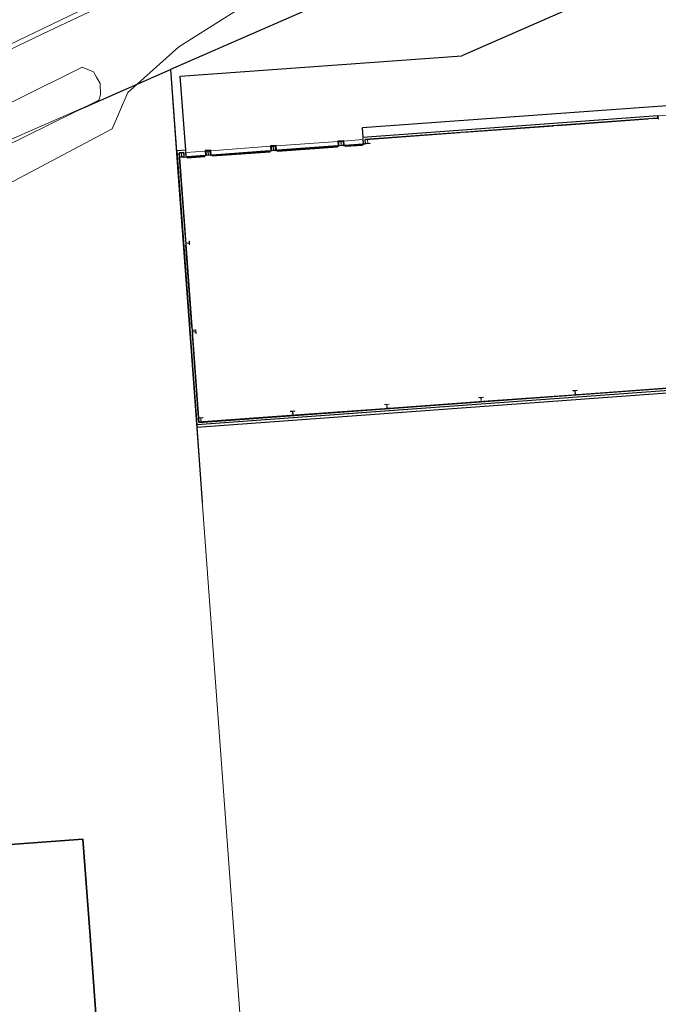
# Model space of a CAD drawing. Header units: metres. Extents: x 163628 to 167676, y 402708 to 405373.
# Tile 46 of 256: x 164447 to 164482, y 403354 to 403407. Entities that reach past the tile are written whole.
import ezdxf

# ---------------------------------------------------------------- set-up
doc = ezdxf.new("R2010")
doc.units = ezdxf.units.M
for name, color, linetype, lineweight in [('X-CA190022.004-UO-BGT_Ondergrond nieuwbouw Pater vd Elsenlaan_v1.0$0$A--L$8--_Hulplijnen', 1, 'Continuous', 18), ('X-CA190022.004-UO-BGT_Ondergrond nieuwbouw Pater vd Elsenlaan_v1.0$0$A--L21--_Buitenwanden', 3, 'Continuous', 18), ('X-CA190022.004-UO-BGT_Ondergrond nieuwbouw Pater vd Elsenlaan_v1.0$0$A--L22--_Binnenwanden', 2, 'Continuous', 18), ('X-CA190022.004-UO-BGT_Ondergrond nieuwbouw Pater vd Elsenlaan_v1.0$0$A--L23--_Vloeren', 4, 'Continuous', 25), ('X-CA190022.004-UO-BGT_Ondergrond nieuwbouw Pater vd Elsenlaan_v1.0$0$A--L28--_Hoofddraagkonstrukties', 3, 'Continuous', 35), ('X-CA190022.004-UO-BGT_Ondergrond nieuwbouw Pater vd Elsenlaan_v1.0$0$A--L31--_Buitenwandopeningen', 1, 'Continuous', 25), ('X-CA190022.004-UO-BGT_Ondergrond nieuwbouw Pater vd Elsenlaan_v1.0$0$GE_601_PNDgrondvlakpand_Vlak_MV_GEM', 34, 'Continuous', 0), ('X-CA190022.004-UO-BGT_Ondergrond$0$GE_401_OTDErf_Vlak_GEM', 253, 'Continuous', 9), ('X-CA190022.004-UO-BGT_Ondergrond$0$GE_421_OTDHalfverhard_gravel_Vlak_GEM', 253, 'Continuous', 9), ('X-CA190022.004-UO-BGT_Ondergrond$0$GE_504_WTDWaterloop_sloot_Vlak_GEM', 253, 'Continuous', 9), ('X-CA190022.004-UO-BGT_Ondergrond$0$GE_541_OWTOever_slootkant_Vlak_GEM', 253, 'Continuous', 9), ('X-CA190022.004-UO-BGT_Ondergrond$0$GE_601_PNDgrondvlakpand_Vlak_MV_GEM', 34, 'Continuous', 35), ('X-CA190022.004-UO-KAD_Percelen$0$B-WE-KG-GRENS_PERCEEL-GV', 150, 'Continuous', 9), ('X-XX-AL-REFERENTIE-G', 7, 'Continuous', 18)]:
    doc.layers.add(name, color=color, linetype=linetype, lineweight=lineweight)

# ---------------------------------------------------------------- blocks, each defined once
blk = doc.blocks.new('X-CA190022.004-UO-BGT_Ondergrond nieuwbouw Pater vd Elsenlaan_v1.0')
at = {"layer": 'X-CA190022.004-UO-BGT_Ondergrond nieuwbouw Pater vd Elsenlaan_v1.0$0$A--L28--_Hoofddraagkonstrukties'}
for points in [[(164464.537, 403400.452), (164464.776, 403400.47), (164464.775, 403400.487), (164464.66, 403400.479), (164464.645, 403400.684), (164464.76, 403400.692), (164464.758, 403400.709), (164464.519, 403400.692), (164464.52, 403400.675), (164464.635, 403400.683), (164464.65, 403400.478), (164464.535, 403400.469)], [(164466.212, 403400.575), (164466.211, 403400.592), (164466.096, 403400.583), (164466.081, 403400.789), (164466.196, 403400.797), (164466.195, 403400.814), (164465.955, 403400.796), (164465.957, 403400.78), (164466.071, 403400.788), (164466.086, 403400.582), (164465.972, 403400.574), (164465.973, 403400.557), (164466.194, 403400.573)], [(164455.919, 403399.825), (164456.159, 403399.842), (164456.158, 403399.859), (164456.043, 403399.851), (164456.028, 403400.056), (164456.143, 403400.064), (164456.141, 403400.081), (164455.902, 403400.064), (164455.903, 403400.047), (164456.018, 403400.055), (164456.033, 403399.85), (164455.918, 403399.841)], [(164457.356, 403399.929), (164457.595, 403399.947), (164457.594, 403399.964), (164457.479, 403399.955), (164457.464, 403400.161), (164457.579, 403400.169), (164457.578, 403400.186), (164457.338, 403400.169), (164457.339, 403400.152), (164457.454, 403400.16), (164457.469, 403399.954), (164457.354, 403399.946)], [(164461.126, 403400.204), (164461.124, 403400.221), (164461.01, 403400.212), (164460.995, 403400.418), (164461.109, 403400.426), (164461.108, 403400.443), (164460.869, 403400.426), (164460.87, 403400.409), (164460.985, 403400.417), (164461, 403400.212), (164460.885, 403400.203), (164460.886, 403400.186), (164461.107, 403400.203)], [(164456.265, 403395.077), (164456.28, 403395.078), (164456.273, 403395.173), (164456.443, 403395.186), (164456.45, 403395.091), (164456.465, 403395.092), (164456.45, 403395.291), (164456.435, 403395.29), (164456.442, 403395.195), (164456.273, 403395.182), (164456.266, 403395.278), (164456.251, 403395.277)], [(164456.799, 403390.504), (164456.784, 403390.503), (164456.791, 403390.407), (164456.622, 403390.395), (164456.615, 403390.49), (164456.6, 403390.489), (164456.614, 403390.29), (164456.629, 403390.291), (164456.622, 403390.386), (164456.792, 403390.398), (164456.799, 403390.303), (164456.814, 403390.304)], [(164477.41, 403386.993), (164477.429, 403386.994), (164477.428, 403387.011), (164477.313, 403387.003), (164477.298, 403387.208), (164477.413, 403387.216), (164477.411, 403387.233), (164477.172, 403387.216), (164477.173, 403387.199), (164477.288, 403387.207), (164477.303, 403387.002), (164477.188, 403386.993), (164477.189, 403386.976)], [(164472.324, 403386.622), (164472.342, 403386.623), (164472.341, 403386.64), (164472.226, 403386.632), (164472.211, 403386.837), (164472.326, 403386.846), (164472.325, 403386.863), (164472.086, 403386.845), (164472.087, 403386.828), (164472.201, 403386.837), (164472.216, 403386.631), (164472.102, 403386.623), (164472.103, 403386.606)], [(164467.237, 403386.251), (164467.256, 403386.253), (164467.255, 403386.27), (164467.14, 403386.261), (164467.125, 403386.467), (164467.24, 403386.475), (164467.238, 403386.492), (164466.999, 403386.474), (164467, 403386.458), (164467.115, 403386.466), (164467.13, 403386.26), (164467.015, 403386.252), (164467.016, 403386.235)], [(164457.184, 403385.519), (164457.203, 403385.52), (164457.201, 403385.537), (164457.087, 403385.529), (164457.072, 403385.734), (164457.186, 403385.742), (164457.185, 403385.759), (164456.946, 403385.742), (164456.947, 403385.725), (164457.062, 403385.733), (164457.077, 403385.528), (164456.962, 403385.519), (164456.963, 403385.502)], [(164462.151, 403385.881), (164462.169, 403385.882), (164462.168, 403385.899), (164462.053, 403385.89), (164462.038, 403386.096), (164462.153, 403386.104), (164462.152, 403386.121), (164461.913, 403386.104), (164461.914, 403386.087), (164462.028, 403386.095), (164462.043, 403385.89), (164461.929, 403385.881), (164461.93, 403385.864)]]:
    blk.add_hatch(color=252, dxfattribs=at).paths.add_polyline_path(points, flags=0)
at = {"layer": 'X-CA190022.004-UO-BGT_Ondergrond nieuwbouw Pater vd Elsenlaan_v1.0$0$A--L31--_Buitenwandopeningen'}
for points in [[(164481.823, 403401.923), (164481.813, 403402.072), (164481.763, 403402.069), (164481.774, 403401.919)], [(164465.756, 403400.501), (164465.754, 403400.531), (164464.908, 403400.47), (164464.911, 403400.44)], [(164456.381, 403399.818), (164457.227, 403399.88), (164457.225, 403399.91), (164456.379, 403399.848)]]:
    blk.add_hatch(color=252, dxfattribs=at).paths.add_polyline_path(points, flags=0)
at = {"layer": 'X-CA190022.004-UO-BGT_Ondergrond nieuwbouw Pater vd Elsenlaan_v1.0$0$A--L$8--_Hulplijnen', "color": 252, "lineweight": 13}
for centre in [(164464.866, 403400.476), (164456.336, 403399.855)]:
    blk.add_arc(centre, 0.94, 0.1749, 1.1178, dxfattribs=at)
at = {"layer": 'X-CA190022.004-UO-BGT_Ondergrond nieuwbouw Pater vd Elsenlaan_v1.0$0$A--L21--_Buitenwanden', "color": 252, "lineweight": 25}
for p, q in [((164481.761, 403402.067), (164465.829, 403400.906)), ((164481.769, 403401.951), (164465.953, 403400.798)), ((164476.368, 403401.555), (164481.235, 403401.91)), ((164481.434, 403401.925), (164481.771, 403401.949)), ((164481.769, 403401.949), (164481.761, 403402.067)), ((164481.771, 403401.949), (164481.763, 403402.069)), ((164466.195, 403400.814), (164471.042, 403401.167)), ((164471.281, 403401.185), (164476.128, 403401.538)), ((164464.487, 403400.718), (164464.786, 403400.739)), ((164464.509, 403400.452), (164464.489, 403400.72)), ((164464.489, 403400.692), (164464.491, 403400.692)), ((164464.517, 403400.694), (164464.76, 403400.711)), ((164464.534, 403400.454), (164464.517, 403400.694)), ((164464.535, 403400.469), (164464.52, 403400.675)), ((164464.758, 403400.739), (164464.758, 403400.737)), ((164464.76, 403400.711), (164464.778, 403400.472)), ((164464.76, 403400.692), (164464.775, 403400.487)), ((164464.784, 403400.741), (164464.804, 403400.474)), ((164465.829, 403400.906), (164465.833, 403400.848)), ((164465.831, 403400.848), (164465.833, 403400.848)), ((164465.836, 403400.788), (164465.838, 403400.788)), ((164465.855, 403400.551), (164465.838, 403400.788)), ((164465.853, 403400.548), (164465.973, 403400.557)), ((164465.855, 403400.551), (164465.973, 403400.559)), ((164465.971, 403400.559), (164465.953, 403400.798)), ((164465.972, 403400.574), (164465.957, 403400.78)), ((164456.25, 403400.208), (164455.774, 403400.173)), ((164455.776, 403400.175), (164456.854, 403385.374)), ((164455.891, 403400.181), (164455.891, 403400.183)), ((164456.143, 403400.083), (164455.9, 403400.066)), ((164455.9, 403400.066), (164456.961, 403385.5)), ((164455.918, 403399.841), (164455.903, 403400.047)), ((164456.161, 403399.844), (164456.143, 403400.083)), ((164456.143, 403400.064), (164456.158, 403399.859)), ((164456.255, 403400.15), (164456.25, 403400.208)), ((164456.255, 403400.15), (164456.257, 403400.15)), ((164456.261, 403400.09), (164456.259, 403400.09)), ((164456.276, 403399.853), (164456.259, 403400.09)), ((164457.605, 403400.216), (164457.306, 403400.194)), ((164457.308, 403400.196), (164457.328, 403399.929)), ((164457.334, 403400.196), (164457.334, 403400.198)), ((164457.579, 403400.188), (164457.336, 403400.17)), ((164457.336, 403400.17), (164457.353, 403399.931)), ((164457.354, 403399.946), (164457.339, 403400.152)), ((164457.597, 403399.949), (164457.579, 403400.188)), ((164457.579, 403400.169), (164457.594, 403399.964)), ((164457.623, 403399.951), (164457.603, 403400.218)), ((164457.605, 403400.19), (164457.607, 403400.19)), ((164461.136, 403400.473), (164460.837, 403400.452)), ((164460.839, 403400.454), (164460.858, 403400.186)), ((164460.856, 403400.184), (164460.886, 403400.186)), ((164460.858, 403400.186), (164460.886, 403400.188)), ((164460.865, 403400.454), (164460.865, 403400.456)), ((164461.11, 403400.445), (164460.867, 403400.428)), ((164460.867, 403400.428), (164460.884, 403400.188)), ((164460.885, 403400.203), (164460.87, 403400.409)), ((164461.109, 403400.426), (164461.124, 403400.221)), ((164461.127, 403400.206), (164461.11, 403400.445)), ((164461.125, 403400.206), (164461.153, 403400.208)), ((164461.126, 403400.204), (164461.156, 403400.206)), ((164461.153, 403400.208), (164461.134, 403400.475)), ((164461.136, 403400.447), (164461.138, 403400.447)), ((164464.507, 403400.45), (164464.537, 403400.452)), ((164464.509, 403400.452), (164464.536, 403400.454)), ((164464.776, 403400.472), (164464.804, 403400.474)), ((164464.776, 403400.47), (164464.806, 403400.472)), ((164456.251, 403395.277), (164455.919, 403399.825)), ((164456.159, 403399.844), (164456.276, 403399.853)), ((164456.159, 403399.842), (164456.278, 403399.851)), ((164457.326, 403399.927), (164457.356, 403399.929)), ((164457.328, 403399.929), (164457.355, 403399.931)), ((164457.595, 403399.949), (164457.623, 403399.951)), ((164457.595, 403399.947), (164457.625, 403399.949)), ((164456.589, 403390.639), (164456.265, 403395.077)), ((164456.946, 403385.742), (164456.614, 403390.29)), ((164456.852, 403385.376), (164482.624, 403387.254)), ((164456.961, 403385.5), (164482.498, 403387.361)), ((164482.296, 403387.349), (164477.429, 403386.994)), ((164477.189, 403386.976), (164472.342, 403386.623)), ((164467.016, 403386.235), (164462.169, 403385.882)), ((164472.103, 403386.606), (164467.256, 403386.253)), ((164456.962, 403385.519), (164456.947, 403385.725)), ((164461.93, 403385.864), (164457.203, 403385.52)), ((164456.846, 403385.492), (164456.844, 403385.492))]:
    blk.add_line(p, q, dxfattribs=at)
at = {"layer": 'X-CA190022.004-UO-BGT_Ondergrond nieuwbouw Pater vd Elsenlaan_v1.0$0$A--L22--_Binnenwanden', "color": 252, "lineweight": 25}
for p, q in [((164456.589, 403390.639), (164456.6, 403390.489)), ((164456.615, 403390.49), (164456.784, 403390.503))]:
    blk.add_line(p, q, dxfattribs=at)
at = {"layer": 'X-CA190022.004-UO-BGT_Ondergrond nieuwbouw Pater vd Elsenlaan_v1.0$0$A--L23--_Vloeren', "color": 252}
for p, q in [((164468.748, 403410.406), (164455.428, 403404.573)), ((164482.746, 403410.39), (164471.173, 403405.322)), ((164455.961, 403404.214), (164471.173, 403405.322)), ((164450.311, 403402.333), (164455.428, 403404.573)), ((164455.428, 403404.573), (164455.753, 403400.153)), ((164456.252, 403400.21), (164455.961, 403404.214)), ((164491.714, 403403.309), (164465.79, 403401.42)), ((164465.79, 403401.42), (164465.827, 403400.907)), ((164455.753, 403400.153), (164455.775, 403400.155)), ((164456.261, 403400.092), (164456.261, 403400.09)), ((164456.466, 403390.68), (164456.454, 403390.679)), ((164456.454, 403390.679), (164456.85, 403385.244)), ((164456.85, 403385.244), (164514.268, 403389.428)), ((164456.85, 403385.244), (164457.15, 403381.164))]:
    blk.add_line(p, q, dxfattribs=at)
at = {"layer": 'X-CA190022.004-UO-BGT_Ondergrond nieuwbouw Pater vd Elsenlaan_v1.0$0$A--L28--_Hoofddraagkonstrukties', "color": 252, "lineweight": 18}
for p, q in [((164464.519, 403400.692), (164464.758, 403400.709)), ((164464.52, 403400.675), (164464.519, 403400.692)), ((164464.635, 403400.683), (164464.52, 403400.675)), ((164464.65, 403400.478), (164464.635, 403400.683)), ((164464.76, 403400.692), (164464.645, 403400.684)), ((164464.645, 403400.684), (164464.66, 403400.479)), ((164464.758, 403400.709), (164464.76, 403400.692)), ((164466.195, 403400.814), (164465.955, 403400.796)), ((164465.955, 403400.796), (164465.957, 403400.78)), ((164465.957, 403400.78), (164466.071, 403400.788)), ((164466.086, 403400.582), (164465.972, 403400.574)), ((164465.972, 403400.574), (164465.973, 403400.557)), ((164465.973, 403400.557), (164466.212, 403400.575)), ((164466.071, 403400.788), (164466.086, 403400.582)), ((164466.081, 403400.789), (164466.196, 403400.797)), ((164466.096, 403400.583), (164466.081, 403400.789)), ((164466.211, 403400.592), (164466.096, 403400.583)), ((164466.196, 403400.797), (164466.195, 403400.814)), ((164466.212, 403400.575), (164466.211, 403400.592)), ((164456.141, 403400.081), (164455.902, 403400.064)), ((164455.902, 403400.064), (164455.903, 403400.047)), ((164455.903, 403400.047), (164456.018, 403400.055)), ((164456.018, 403400.055), (164456.033, 403399.85)), ((164456.028, 403400.056), (164456.143, 403400.064)), ((164456.043, 403399.851), (164456.028, 403400.056)), ((164456.143, 403400.064), (164456.141, 403400.081)), ((164457.578, 403400.186), (164457.338, 403400.169)), ((164457.338, 403400.169), (164457.339, 403400.152)), ((164457.339, 403400.152), (164457.454, 403400.16)), ((164457.454, 403400.16), (164457.469, 403399.954)), ((164457.464, 403400.161), (164457.579, 403400.169)), ((164457.479, 403399.955), (164457.464, 403400.161)), ((164457.579, 403400.169), (164457.578, 403400.186)), ((164461.108, 403400.443), (164460.869, 403400.426)), ((164460.869, 403400.426), (164460.87, 403400.409)), ((164460.87, 403400.409), (164460.985, 403400.417)), ((164461, 403400.212), (164460.885, 403400.203)), ((164460.885, 403400.203), (164460.886, 403400.186)), ((164460.886, 403400.186), (164461.126, 403400.204)), ((164460.985, 403400.417), (164461, 403400.212)), ((164460.995, 403400.418), (164461.109, 403400.426)), ((164461.01, 403400.212), (164460.995, 403400.418)), ((164461.124, 403400.221), (164461.01, 403400.212)), ((164461.109, 403400.426), (164461.108, 403400.443)), ((164461.126, 403400.204), (164461.124, 403400.221)), ((164464.535, 403400.469), (164464.65, 403400.478)), ((164464.537, 403400.452), (164464.535, 403400.469)), ((164464.776, 403400.47), (164464.537, 403400.452)), ((164464.66, 403400.479), (164464.775, 403400.487)), ((164464.775, 403400.487), (164464.776, 403400.47)), ((164456.033, 403399.85), (164455.918, 403399.841)), ((164455.918, 403399.841), (164455.919, 403399.825)), ((164455.919, 403399.825), (164456.159, 403399.842)), ((164456.158, 403399.859), (164456.043, 403399.851)), ((164456.159, 403399.842), (164456.158, 403399.859)), ((164457.469, 403399.954), (164457.354, 403399.946)), ((164457.354, 403399.946), (164457.356, 403399.929)), ((164457.356, 403399.929), (164457.595, 403399.947)), ((164457.594, 403399.964), (164457.479, 403399.955)), ((164457.595, 403399.947), (164457.594, 403399.964)), ((164456.266, 403395.278), (164456.251, 403395.277)), ((164456.251, 403395.277), (164456.265, 403395.077)), ((164456.273, 403395.182), (164456.266, 403395.278)), ((164456.45, 403395.291), (164456.435, 403395.29)), ((164456.435, 403395.29), (164456.442, 403395.195)), ((164456.465, 403395.092), (164456.45, 403395.291)), ((164456.265, 403395.077), (164456.28, 403395.078)), ((164456.442, 403395.195), (164456.273, 403395.182)), ((164456.273, 403395.173), (164456.443, 403395.186)), ((164456.28, 403395.078), (164456.273, 403395.173)), ((164456.443, 403395.186), (164456.45, 403395.091)), ((164456.45, 403395.091), (164456.465, 403395.092)), ((164456.615, 403390.49), (164456.6, 403390.489)), ((164456.6, 403390.489), (164456.614, 403390.29)), ((164456.622, 403390.395), (164456.615, 403390.49)), ((164456.799, 403390.504), (164456.784, 403390.503)), ((164456.784, 403390.503), (164456.791, 403390.407)), ((164456.814, 403390.304), (164456.799, 403390.504)), ((164456.614, 403390.29), (164456.629, 403390.291)), ((164456.791, 403390.407), (164456.622, 403390.395)), ((164456.622, 403390.386), (164456.792, 403390.398)), ((164456.629, 403390.291), (164456.622, 403390.386)), ((164456.792, 403390.398), (164456.799, 403390.303)), ((164456.799, 403390.303), (164456.814, 403390.304)), ((164477.411, 403387.233), (164477.172, 403387.216)), ((164477.413, 403387.216), (164477.411, 403387.233)), ((164472.325, 403386.863), (164472.086, 403386.845)), ((164472.086, 403386.845), (164472.087, 403386.828)), ((164472.087, 403386.828), (164472.201, 403386.837)), ((164472.201, 403386.837), (164472.216, 403386.631)), ((164472.211, 403386.837), (164472.326, 403386.846)), ((164472.226, 403386.632), (164472.211, 403386.837)), ((164472.326, 403386.846), (164472.325, 403386.863)), ((164477.172, 403387.216), (164477.173, 403387.199)), ((164477.173, 403387.199), (164477.288, 403387.207)), ((164477.303, 403387.002), (164477.188, 403386.993)), ((164477.188, 403386.993), (164477.189, 403386.976)), ((164477.189, 403386.976), (164477.429, 403386.994)), ((164477.288, 403387.207), (164477.303, 403387.002)), ((164477.298, 403387.208), (164477.413, 403387.216)), ((164477.313, 403387.003), (164477.298, 403387.208)), ((164477.428, 403387.011), (164477.313, 403387.003)), ((164477.429, 403386.994), (164477.428, 403387.011)), ((164467.238, 403386.492), (164466.999, 403386.474)), ((164466.999, 403386.474), (164467, 403386.458)), ((164467, 403386.458), (164467.115, 403386.466)), ((164467.13, 403386.26), (164467.015, 403386.252)), ((164467.015, 403386.252), (164467.016, 403386.235)), ((164467.016, 403386.235), (164467.256, 403386.253)), ((164467.115, 403386.466), (164467.13, 403386.26)), ((164467.125, 403386.467), (164467.24, 403386.475)), ((164467.14, 403386.261), (164467.125, 403386.467)), ((164467.255, 403386.27), (164467.14, 403386.261)), ((164467.24, 403386.475), (164467.238, 403386.492)), ((164467.256, 403386.253), (164467.255, 403386.27)), ((164472.216, 403386.631), (164472.102, 403386.623)), ((164472.102, 403386.623), (164472.103, 403386.606)), ((164472.103, 403386.606), (164472.342, 403386.623)), ((164472.341, 403386.64), (164472.226, 403386.632)), ((164472.342, 403386.623), (164472.341, 403386.64)), ((164457.185, 403385.759), (164456.946, 403385.742)), ((164456.946, 403385.742), (164456.947, 403385.725)), ((164456.947, 403385.725), (164457.062, 403385.733)), ((164457.062, 403385.733), (164457.077, 403385.528)), ((164457.072, 403385.734), (164457.186, 403385.742)), ((164457.087, 403385.529), (164457.072, 403385.734)), ((164457.186, 403385.742), (164457.185, 403385.759)), ((164462.152, 403386.121), (164461.913, 403386.104)), ((164461.913, 403386.104), (164461.914, 403386.087)), ((164461.914, 403386.087), (164462.028, 403386.095)), ((164462.043, 403385.89), (164461.929, 403385.881)), ((164461.929, 403385.881), (164461.93, 403385.864)), ((164461.93, 403385.864), (164462.169, 403385.882)), ((164462.028, 403386.095), (164462.043, 403385.89)), ((164462.038, 403386.096), (164462.153, 403386.104)), ((164462.053, 403385.89), (164462.038, 403386.096)), ((164462.168, 403385.899), (164462.053, 403385.89)), ((164462.153, 403386.104), (164462.152, 403386.121)), ((164462.169, 403385.882), (164462.168, 403385.899)), ((164457.077, 403385.528), (164456.962, 403385.519)), ((164456.962, 403385.519), (164456.963, 403385.502)), ((164456.963, 403385.502), (164457.203, 403385.52)), ((164457.201, 403385.537), (164457.087, 403385.529)), ((164457.203, 403385.52), (164457.201, 403385.537))]:
    blk.add_line(p, q, dxfattribs=at)
at = {"layer": 'X-CA190022.004-UO-BGT_Ondergrond nieuwbouw Pater vd Elsenlaan_v1.0$0$A--L31--_Buitenwandopeningen', "color": 252, "lineweight": 35}
for p, q in [((164481.763, 403402.069), (164481.774, 403401.919)), ((164481.774, 403401.919), (164481.823, 403401.923)), ((164465.803, 403400.545), (164464.858, 403400.476)), ((164465.807, 403400.495), (164465.803, 403400.545)), ((164460.806, 403400.181), (164457.675, 403399.952)), ((164457.678, 403399.903), (164460.81, 403400.131)), ((164460.81, 403400.131), (164460.806, 403400.181)), ((164464.457, 403400.447), (164461.205, 403400.21)), ((164461.205, 403400.21), (164461.209, 403400.16)), ((164461.209, 403400.16), (164464.46, 403400.397)), ((164464.46, 403400.397), (164464.457, 403400.447)), ((164464.858, 403400.476), (164464.861, 403400.426)), ((164464.861, 403400.426), (164465.807, 403400.495)), ((164457.274, 403399.923), (164456.328, 403399.854)), ((164456.328, 403399.854), (164456.332, 403399.804)), ((164456.332, 403399.804), (164457.277, 403399.873)), ((164457.277, 403399.873), (164457.274, 403399.923)), ((164457.675, 403399.952), (164457.678, 403399.903))]:
    blk.add_line(p, q, dxfattribs=at)
at = {"layer": 'X-CA190022.004-UO-BGT_Ondergrond nieuwbouw Pater vd Elsenlaan_v1.0$0$A--L31--_Buitenwandopeningen', "color": 252}
for p, q in [((164464.908, 403400.47), (164465.754, 403400.531)), ((164464.908, 403400.47), (164464.911, 403400.44)), ((164465.756, 403400.501), (164464.911, 403400.44)), ((164465.754, 403400.531), (164465.756, 403400.501)), ((164456.379, 403399.848), (164457.225, 403399.91)), ((164456.381, 403399.818), (164456.379, 403399.848)), ((164457.227, 403399.88), (164456.381, 403399.818)), ((164457.227, 403399.88), (164457.225, 403399.91))]:
    blk.add_line(p, q, dxfattribs=at)
at = {"layer": 'X-CA190022.004-UO-BGT_Ondergrond nieuwbouw Pater vd Elsenlaan_v1.0$0$GE_601_PNDgrondvlakpand_Vlak_MV_GEM'}
for p, q in [((164464.489, 403400.69), (164461.138, 403400.445)), ((164465.836, 403400.788), (164464.788, 403400.711)), ((164457.308, 403400.166), (164456.261, 403400.09)), ((164457.605, 403400.218), (164457.603, 403400.218)), ((164460.839, 403400.424), (164457.607, 403400.188)), ((164461.136, 403400.475), (164461.134, 403400.475))]:
    blk.add_line(p, q, dxfattribs=at)
for points in [[(164484.063, 403402.236), (164481.813, 403402.072), (164481.763, 403402.069), (164465.827, 403400.907), (164465.853, 403400.548)], [(164464.806, 403400.472), (164464.786, 403400.741), (164464.489, 403400.72), (164464.487, 403400.72), (164464.507, 403400.45)], [(164456.278, 403399.851), (164456.252, 403400.21), (164455.774, 403400.175), (164455.774, 403400.173), (164456.852, 403385.374), (164456.854, 403385.374), (164482.624, 403387.252), (164482.598, 403387.601), (164482.598, 403387.603), (164482.279, 403387.58)], [(164457.625, 403399.949), (164457.603, 403400.218), (164457.306, 403400.196), (164457.326, 403399.927)], [(164461.156, 403400.206), (164461.134, 403400.475), (164460.837, 403400.454), (164460.856, 403400.184)]]:
    blk.add_lwpolyline(points, dxfattribs=at)

msp = doc.modelspace()

# ---------------------------------------------------------------- linework, layer by layer
at = {"layer": 'X-CA190022.004-UO-BGT_Ondergrond$0$GE_401_OTDErf_Vlak_GEM', "flags": 128}
for points in [[(164318.271, 403328.928), (164328.944, 403335.567), (164339.738, 403342.06), (164352.683, 403349.048), (164364.941, 403355.617), (164377.549, 403362.178), (164391.056, 403369.382), (164407.491, 403377.871), (164427.97, 403388.858), (164441.975, 403395.917), (164452.283, 403401.37), (164453.126, 403403.335), (164455.882, 403405.808), (164461.191, 403409.172), (164471.709, 403413.607), (164476.252, 403415.868), (164480.879, 403417.646)], [(164459.34, 403244.36), (164458.98, 403249.35), (164451.064, 403357.976), (164450.697, 403362.962), (164410.791, 403360.027), (164331.744, 403321.501), (164292.812, 403296.784), (164225.762, 403249.94), (164227.415, 403227.365)]]:
    msp.add_lwpolyline(points, dxfattribs=at)
at = {"layer": 'X-CA190022.004-UO-BGT_Ondergrond$0$GE_421_OTDHalfverhard_gravel_Vlak_GEM', "flags": 128}
msp.add_lwpolyline([(164479.789, 403421.948), (164478.772, 403421.491), (164473.863, 403419.286), (164458.271, 403411.732), (164451.965, 403408.12), (164448.528, 403406.504), (164438.845, 403401.859), (164435.646, 403400.325), (164404.334, 403384.783)], dxfattribs=at)
at = {"layer": 'X-CA190022.004-UO-BGT_Ondergrond$0$GE_504_WTDWaterloop_sloot_Vlak_GEM', "flags": 128}
msp.add_lwpolyline([(164451.43, 403404.167), (164451.628, 403403.816), (164451.65, 403403.217), (164451.55, 403402.92), (164441.025, 403397.721), (164440.108, 403399.462), (164450.664, 403404.704), (164451.269, 403404.452), (164451.43, 403404.167)], dxfattribs=at)
at = {"layer": 'X-CA190022.004-UO-BGT_Ondergrond$0$GE_541_OWTOever_slootkant_Vlak_GEM', "flags": 128}
msp.add_lwpolyline([(164471.709, 403413.607), (164461.191, 403409.172), (164455.882, 403405.808), (164453.126, 403403.335), (164452.283, 403401.37), (164441.975, 403395.917), (164441.025, 403397.721), (164451.55, 403402.92), (164451.65, 403403.217), (164451.628, 403403.816), (164451.43, 403404.167), (164451.269, 403404.452), (164450.664, 403404.704), (164440.108, 403399.462), (164438.845, 403401.859), (164448.528, 403406.504), (164451.965, 403408.12), (164458.271, 403411.732), (164473.863, 403419.286), (164478.772, 403421.491), (164479.789, 403421.948)], dxfattribs=at)
at = {"layer": 'X-CA190022.004-UO-BGT_Ondergrond$0$GE_601_PNDgrondvlakpand_Vlak_MV_GEM', "flags": 128}
msp.add_lwpolyline([(164451.064, 403357.976), (164458.98, 403249.35), (164459.34, 403244.36), (164453.748, 403243.95), (164453.34, 403243.92), (164337.868, 403235.458), (164335.639, 403265.866), (164304.86, 403263.604), (164305.46, 403255.426), (164303.66, 403253.318), (164305.028, 403234.668), (164297.717, 403234.125), (164297.797, 403232.527), (164272.587, 403230.678), (164261.787, 403229.886), (164227.415, 403227.365), (164225.762, 403249.94), (164292.812, 403296.784), (164331.744, 403321.501), (164410.791, 403360.027), (164450.697, 403362.962), (164451.064, 403357.976)], dxfattribs=at)
at = {"layer": 'X-CA190022.004-UO-KAD_Percelen$0$B-WE-KG-GRENS_PERCEEL-GV', "flags": 128}
for points in [[(164316.027, 403338.203), (164330.341, 403346.655), (164343.747, 403354.336), (164363.145, 403364.918), (164374.895, 403370.972), (164408.841, 403387.712), (164466.349, 403415.367), (164460.276, 403427.915), (164459.04, 403430.474), (164387.566, 403395.736), (164360.621, 403382.207), (164347.324, 403375.205), (164334.113, 403367.893), (164320.335, 403360.055)], [(164562.586, 403347.655), (164553.433, 403355.5), (164544.858, 403363.307), (164534.917, 403373.194), (164522.841, 403385.879), (164517.544, 403391.725), (164504.551, 403406.066), (164495.298, 403416.903), (164489.76, 403414.442), (164486.08, 403417.995), (164468.748, 403410.406), (164455.428, 403404.573), (164455.852, 403398.81), (164456.621, 403388.359), (164467.899, 403234.987)], [(164317.093, 403330.96), (164327.091, 403336.771), (164345.274, 403347.596), (164358.377, 403354.762), (164371.136, 403361.559), (164397.764, 403374.75), (164420.417, 403385.713), (164439.743, 403395.067), (164439.548, 403397.62), (164455.428, 403404.573), (164468.748, 403410.406), (164466.349, 403415.367), (164408.841, 403387.712), (164374.895, 403370.972), (164363.145, 403364.918), (164343.747, 403354.336), (164330.341, 403346.655), (164316.027, 403338.203)]]:
    msp.add_lwpolyline(points, dxfattribs=at)
msp.add_lwpolyline([(164467.899, 403234.987), (164456.621, 403388.359), (164455.852, 403398.81), (164455.428, 403404.573), (164439.548, 403397.62), (164439.743, 403395.067), (164420.417, 403385.713), (164397.764, 403374.75), (164371.136, 403361.559), (164358.377, 403354.762), (164345.274, 403347.596), (164327.091, 403336.771), (164317.093, 403330.96), (164302.186, 403321.636), (164284.985, 403310.301), (164267.784, 403298.445), (164251.857, 403287.067), (164235.818, 403275.048), (164214.13, 403258.511), (164217.745, 403216.986), (164299.737, 403222.886)], close=True, dxfattribs=at)

# ---------------------------------------------------------------- block references
at = {"layer": 'X-XX-AL-REFERENTIE-G'}
msp.add_blockref('X-CA190022.004-UO-BGT_Ondergrond nieuwbouw Pater vd Elsenlaan_v1.0', (0, 0), dxfattribs=at)

doc.saveas('drawing.dxf')
